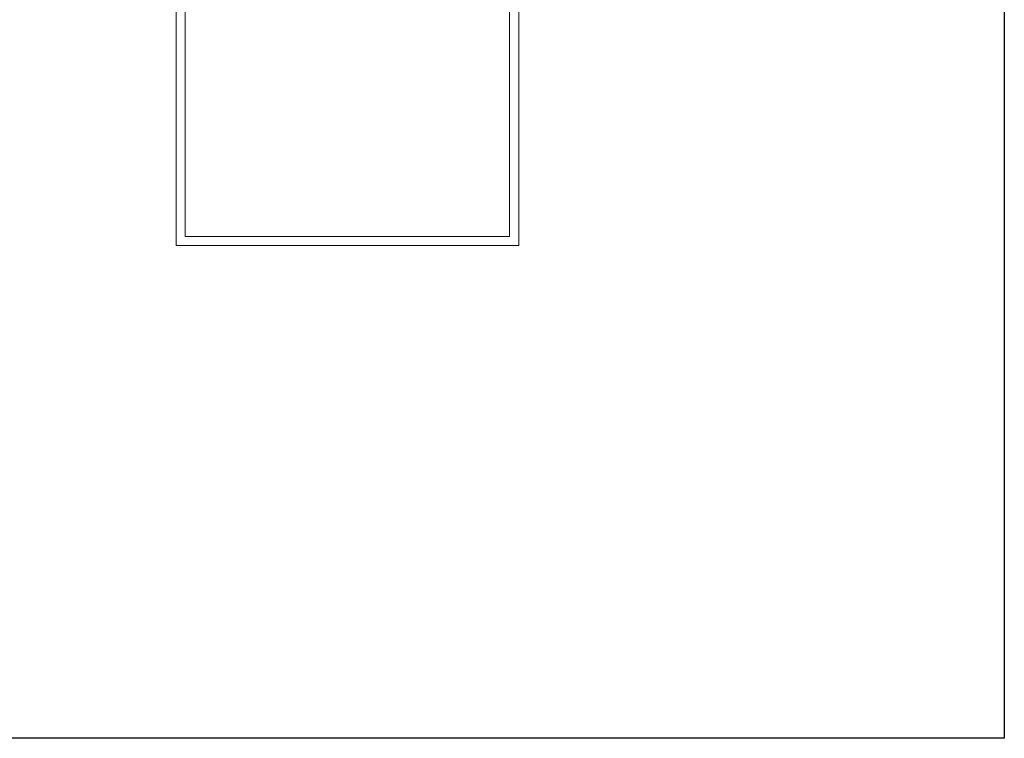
# Model space of a CAD drawing. Header units: centimetres. Extents: x -1589 to 108054, y -205274 to 31709.
# Tile 40 of 256: x 67126 to 108054, y -120865 to -91014. Entities that reach past the tile are written whole.
import ezdxf

# ---------------------------------------------------------------- set-up
doc = ezdxf.new("R2010")
doc.units = ezdxf.units.CM
doc.header["$LTSCALE"] = 0.01
doc.header["$MEASUREMENT"] = 0
doc.layers.add('2_ściany zewnętrzne.ISTN', color=7, linetype='Continuous')

msp = doc.modelspace()

# ---------------------------------------------------------------- linework, layer by layer
at = {"ltscale": 10}
msp.add_lwpolyline([(108053.62342, -61465.14197), (108053.62342, -91165.14197), (108053.62342, -120865.14197), (18353.62342, -120865.14197)], dxfattribs=at)
at = {"layer": '2_ściany zewnętrzne.ISTN', "color": 8, "linetype": 'Continuous', "lineweight": 5, "ltscale": 10, "flags": 128}
for points in [[(73628.02079, -75951.28896), (73628.02079, -100394.23617)], [(87868.02079, -100014.23617), (87868.02079, -75951.28896)], [(74008.02079, -100014.23617), (74008.02079, -76331.28896)], [(87488.02079, -76331.28896), (87488.02079, -100014.23617)], [(87488.02079, -100014.23617), (74008.02079, -100014.23617)], [(87868.02079, -100394.23617), (87868.02079, -100014.23617)], [(73628.02079, -100394.23617), (74008.02079, -100394.23617)], [(74008.02079, -100394.23617), (87868.02079, -100394.23617)]]:
    msp.add_lwpolyline(points, dxfattribs=at)

doc.saveas('drawing.dxf')
